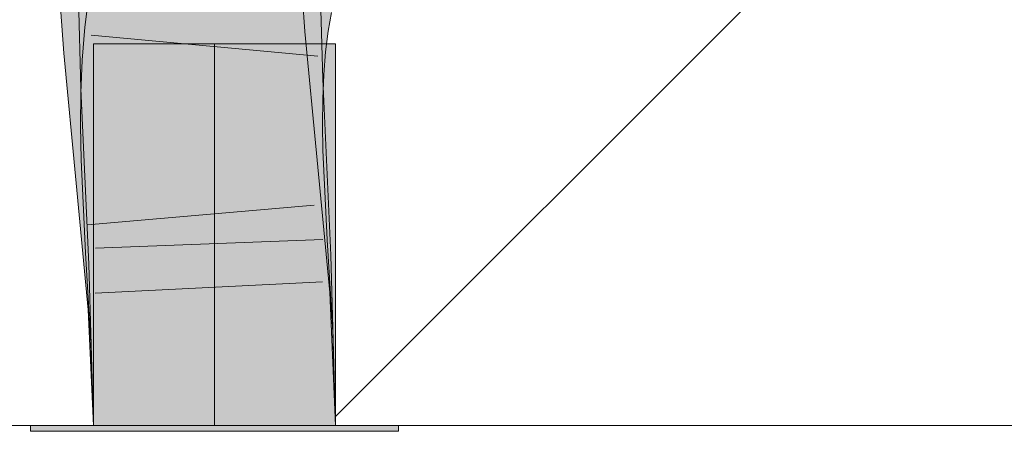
# Model space of a CAD drawing. Extents: x -720 to 300, y 62 to 1107.
# Tile 98 of 117: x 205.821 to 206.838, y 715.594 to 716.019. Entities that reach past the tile are written whole.
import ezdxf
from ezdxf.lldxf.tags import DXFTag

# ---------------------------------------------------------------- set-up
doc = ezdxf.new("R2010")
doc.units = 0
doc.layers.get('0').update_dxf_attribs({"lineweight": 35})
doc.layers.add('E_Detail_Linie_Text_Bem', color=7, linetype='Continuous', lineweight=13)
for name, color, linetype, lineweight, true_color in [('E_Detail_Wandschraffur', 7, 'Continuous', 5, 0xc0c0c0), ('E_Leerrohr 25-A06G9FMB8I', 7, 'Continuous', 9, 0xff8000), ('E_Leerrohr 25-Shading', 7, 'Continuous', 9, 0xff8000)]:
    doc.layers.add(name, color=color, linetype=linetype, lineweight=lineweight, true_color=true_color)
tags = doc.linetypes.add('fein_strichliert', pattern=[4, 1, -2, 1]).pattern_tags.tags
tags[8:9] = [DXFTag(74, 4), DXFTag(75, 0), DXFTag(340, '0'), DXFTag(46, 0.0), DXFTag(50, 0.0), DXFTag(44, 0.0), DXFTag(45, 0.0)]
tags[6:7] = [DXFTag(74, 4), DXFTag(75, 0), DXFTag(340, '0'), DXFTag(46, 0.0), DXFTag(50, 0.0), DXFTag(44, 0.0), DXFTag(45, 0.0)]
tags[4:5] = [DXFTag(74, 4), DXFTag(75, 0), DXFTag(340, '0'), DXFTag(46, 0.0), DXFTag(50, 0.0), DXFTag(44, 0.0), DXFTag(45, 0.0)]
tags = doc.linetypes.add('STRICHPUNKT2-A06G9FMC8I', pattern=[12.7, 6.35, -3.175, 0, -3.175]).pattern_tags.tags
tags[10:11] = [DXFTag(74, 4), DXFTag(75, 0), DXFTag(340, '0'), DXFTag(46, 0.0), DXFTag(50, 0.0), DXFTag(44, 0.0), DXFTag(45, 0.0)]
tags[8:9] = [DXFTag(74, 4), DXFTag(75, 0), DXFTag(340, '0'), DXFTag(46, 0.0), DXFTag(50, 0.0), DXFTag(44, 0.0), DXFTag(45, 0.0)]
tags[6:7] = [DXFTag(74, 4), DXFTag(75, 0), DXFTag(340, '0'), DXFTag(46, 0.0), DXFTag(50, 0.0), DXFTag(44, 0.0), DXFTag(45, 0.0)]
tags[4:5] = [DXFTag(74, 4), DXFTag(75, 0), DXFTag(340, '0'), DXFTag(46, 0.0), DXFTag(50, 0.0), DXFTag(44, 0.0), DXFTag(45, 0.0)]

# ---------------------------------------------------------------- blocks, each defined once
blk = doc.blocks.new('Shading-A06G9FDB8I', base_point=(181.435, 714.5839))
at = {"layer": 'E_Leerrohr 25-Shading', "color": 43, "true_color": 0xd7ab7f}
for points in [[(205.9288, 716.0395), (205.8926, 716.0451), (205.9247, 716.0073), (205.8883, 716.011)], [(206.1127, 716.0465), (206.0762, 716.0443), (206.1156, 716.0065), (206.0791, 716.0032)], [(206.0973, 715.9911), (206.0961, 716.0446), (206.0966, 715.9912), (206.0952, 716.0446)], [(206.0982, 715.9558), (206.1005, 715.9559), (206.0961, 716.0446), (206.0993, 716.0447)], [(206.0993, 716.0447), (206.1005, 715.9559), (206.1208, 716.045), (206.1249, 715.9568)], [(206.1208, 716.045), (206.1234, 715.9883), (206.1318, 716.0451), (206.1334, 715.9872)], [(205.921, 715.9488), (205.9208, 715.9548), (205.8818, 716.0419), (205.9167, 716.0424)], [(205.9174, 715.9573), (205.8818, 716.0419), (205.8841, 715.9581)], [(205.9208, 715.9548), (205.9184, 716.0424), (205.9167, 716.0424)], [(206.1092, 716.0334), (206.1074, 716.0338), (206.1044, 716.0124), (206.1035, 716.0125)], [(205.8848, 716.0325), (205.8632, 716.0312), (205.8906, 715.9861), (205.8666, 715.9839)], [(205.9031, 715.9872), (205.8997, 716.0334), (205.8906, 715.9861), (205.8848, 716.0325)], [(206.1044, 716.0124), (206.1052, 716.0123), (206.1092, 716.0334), (206.1101, 716.0333)], [(206.1052, 716.0123), (206.1058, 716.0121), (206.1101, 716.0333), (206.1106, 716.0331)], [(206.1058, 716.0121), (206.1086, 716.0117), (206.1106, 716.0331), (206.1136, 716.0325)], [(206.1136, 716.0325), (206.1086, 716.0117), (206.1403, 716.0267), (206.1343, 716.0078)], [(206.1343, 716.0078), (206.1397, 716.0069), (206.1403, 716.0267), (206.1432, 716.0261)], [(205.923, 715.9857), (205.9247, 716.0073), (205.8864, 715.9866), (205.8883, 716.011)], [(206.1156, 716.0065), (206.0791, 716.0032), (206.1284, 715.8735), (206.0919, 715.87)], [(206.1044, 716.0124), (206.1035, 716.0125), (206.1007, 715.9893), (206.1006, 715.9893)], [(206.1007, 715.9893), (206.1015, 715.9891), (206.1044, 716.0124), (206.1052, 716.0123)], [(206.1015, 715.9891), (206.1021, 715.9891), (206.1052, 716.0123), (206.1058, 716.0121)], [(206.1021, 715.9891), (206.1047, 715.9888), (206.1058, 716.0121), (206.1086, 716.0117)], [(206.1086, 716.0117), (206.1047, 715.9888), (206.1343, 716.0078), (206.1297, 715.9863)], [(206.1297, 715.9863), (206.137, 715.9855), (206.1343, 716.0078), (206.1397, 716.0069)], [(205.8906, 715.9861), (205.8666, 715.9839), (205.9126, 715.8528), (205.8795, 715.8497)], [(205.9221, 715.9749), (205.923, 715.9857), (205.8856, 715.977), (205.8864, 715.9866)], [(205.916, 715.8531), (205.9031, 715.9872), (205.9126, 715.8528), (205.8906, 715.9861)], [(206.0982, 715.9558), (206.0973, 715.9911), (206.0976, 715.9557), (206.0966, 715.9912)], [(206.1015, 715.9891), (206.1006, 715.9893), (206.0989, 715.9642), (206.0986, 715.9643)], [(206.0994, 715.9642), (206.1021, 715.9891), (206.0989, 715.9642), (206.1015, 715.9891)], [(206.0994, 715.9642), (206.1018, 715.9641), (206.1021, 715.9891), (206.1047, 715.9888)], [(206.1047, 715.9888), (206.1018, 715.9641), (206.1297, 715.9863), (206.1265, 715.9626)], [(206.1234, 715.9883), (206.1249, 715.9568), (206.1334, 715.9872), (206.1342, 715.9572)], [(206.1265, 715.9626), (206.1351, 715.9621), (206.1297, 715.9863), (206.137, 715.9855)], [(205.9221, 715.9749), (205.8856, 715.977), (205.9208, 715.9422), (205.8842, 715.9431)], [(206.0994, 715.9642), (206.0986, 715.9643), (206.0979, 715.9378), (206.0975, 715.9378)], [(206.0979, 715.9378), (206.1, 715.9377), (206.0994, 715.9642), (206.1018, 715.9641)], [(206.1018, 715.9641), (206.1, 715.9377), (206.1265, 715.9626), (206.1247, 715.9371)], [(206.1247, 715.9371), (206.1341, 715.9369), (206.1265, 715.9626), (206.1351, 715.9621)], [(205.8844, 715.9474), (205.921, 715.9488), (205.8841, 715.9581), (205.9174, 715.9573)], [(206.0982, 715.9558), (206.0976, 715.9557), (206.1065, 715.7742), (206.1059, 715.7742)], [(206.1065, 715.7742), (206.1069, 715.7742), (206.0982, 715.9558), (206.1005, 715.9559)], [(206.1005, 715.9559), (206.1069, 715.7742), (206.1249, 715.9568), (206.139, 715.7754)], [(206.139, 715.7754), (206.1425, 715.7756), (206.1249, 715.9568), (206.1342, 715.9572)], [(205.9208, 715.9422), (205.8842, 715.9431), (205.9205, 715.9095), (205.8839, 715.9094)], [(205.921, 715.9488), (205.8844, 715.9474), (205.9292, 715.7676), (205.8927, 715.7662)], [(206.1, 715.9377), (206.0975, 715.9378), (206.0992, 715.91), (206.0973, 715.91)], [(206.0992, 715.91), (206.1243, 715.9102), (206.1, 715.9377), (206.1247, 715.9371)], [(206.1243, 715.9102), (206.1339, 715.9102), (206.1247, 715.9371), (206.1341, 715.9369)], [(205.9205, 715.9095), (205.8839, 715.9094), (205.9211, 715.8755), (205.8845, 715.874)], [(206.0992, 715.91), (206.0973, 715.91), (206.0991, 715.8825), (206.0977, 715.8824)], [(206.1343, 715.8839), (206.1339, 715.9102), (206.0991, 715.8825), (206.0992, 715.91)], [(206.0991, 715.8825), (206.0977, 715.8824), (206.1026, 715.7894), (206.1021, 715.7894)], [(206.1386, 715.7914), (206.1343, 715.8839), (206.1026, 715.7894), (206.0991, 715.8825)], [(205.9211, 715.8755), (205.8845, 715.874), (205.9256, 715.7798), (205.889, 715.7779)], [(206.1284, 715.8735), (206.0919, 715.87), (206.1414, 715.7368), (206.1048, 715.7342)], [(205.9285, 715.7217), (205.9208, 715.8025), (205.8795, 715.8497), (205.9126, 715.8528)], [(205.9208, 715.8025), (205.916, 715.8531), (205.9126, 715.8528)], [(205.9285, 715.7217), (205.8795, 715.8497), (205.892, 715.7192)], [(206.1324, 715.7911), (206.1021, 715.7894), (206.1423, 715.696), (206.1079, 715.6944)], [(206.1444, 715.6961), (206.1386, 715.7914), (206.1423, 715.696), (206.1324, 715.7911)], [(205.9256, 715.7798), (205.889, 715.7779), (205.9313, 715.6862), (205.8947, 715.6845)], [(206.1065, 715.7742), (206.1059, 715.7742), (206.1107, 715.6032)], [(206.1107, 715.6032), (206.1474, 715.5996), (206.1065, 715.7742), (206.139, 715.7754)], [(206.1474, 715.5996), (206.1425, 715.7756), (206.139, 715.7754)], [(205.9292, 715.7676), (205.8927, 715.7662), (205.934, 715.5996), (205.8974, 715.5996)], [(206.1414, 715.7368), (206.1048, 715.7342), (206.1474, 715.5996), (206.1108, 715.5996)], [(205.9285, 715.7217), (205.892, 715.7192), (205.934, 715.5996), (205.8974, 715.5996)], [(206.1474, 715.5996), (206.1423, 715.696), (206.1108, 715.5996), (206.1079, 715.6944)], [(206.1474, 715.5996), (206.1444, 715.6961), (206.1423, 715.696)], [(205.9313, 715.6862), (205.8947, 715.6845), (205.934, 715.5996), (205.8974, 715.5996)], [(206.1474, 715.5996), (206.1107, 715.6032), (206.1108, 715.5996)]]:
    blk.add_solid(points, dxfattribs=at)
at = {"layer": 'E_Leerrohr 25-Shading', "color": 31, "true_color": 0xfabd7f}
for points in [[(206.0762, 716.0443), (205.9879, 716.0388), (206.0791, 716.0032), (205.9911, 715.9952)], [(206.0186, 715.9526), (206.0317, 715.9532), (206.0179, 716.0436), (206.0335, 716.0439)], [(206.0269, 716.0244), (206.1035, 716.0125), (206.0234, 716.0521), (206.1074, 716.0338)], [(206.0317, 715.9532), (206.0976, 715.9557), (206.0335, 716.0439), (206.0952, 716.0446)], [(205.9173, 716.0345), (205.8997, 716.0334), (205.9191, 715.9887), (205.9031, 715.9872)], [(205.9191, 715.9887), (205.9335, 715.99), (205.9173, 716.0345), (205.9358, 716.0356)], [(205.9225, 716.0425), (205.9184, 716.0424), (205.9208, 715.9548)], [(206.0023, 716.0281), (205.9288, 716.0395), (206.0018, 715.9994), (205.9247, 716.0073)], [(205.9885, 716.0312), (205.9358, 716.0356), (205.9906, 716.0019), (205.9346, 716.0115)], [(206.0075, 716.019), (206.01, 716.004), (206.0112, 716.0436), (206.0131, 716.0436)], [(206.01, 716.004), (206.0186, 715.9526), (206.0131, 716.0436), (206.0179, 716.0436)], [(205.9223, 716.0317), (205.9215, 715.9906), (205.9982, 716.0204), (206.0004, 715.9847)], [(206.0086, 715.9987), (206.0098, 716.027), (206.0018, 715.9994), (206.0023, 716.0281)], [(206.0086, 715.9987), (206.0119, 715.9984), (206.0098, 716.027), (206.0133, 716.0264)], [(206.0119, 715.9984), (206.0126, 715.9983), (206.0133, 716.0264), (206.0162, 716.026)], [(206.0206, 716.0253), (206.0162, 716.026), (206.0195, 715.9976), (206.0126, 715.9983)], [(206.0195, 715.9976), (206.0294, 715.9965), (206.0206, 716.0253), (206.0269, 716.0244)], [(206.0294, 715.9965), (206.1006, 715.9893), (206.0269, 716.0244), (206.1035, 716.0125)], [(206.0023, 715.952), (206.008, 715.9522), (205.9982, 716.0204), (206.0056, 716.0193)], [(206.0056, 716.0193), (206.0068, 715.9841), (206.0075, 716.019), (206.0084, 715.984)], [(206.01, 716.004), (206.0075, 716.019), (206.0084, 715.984)], [(206.0018, 715.9994), (205.9247, 716.0073), (206.002, 715.97), (205.9221, 715.9749)], [(205.9346, 716.0115), (205.9335, 715.99), (205.9906, 716.0019), (205.9911, 715.9952)], [(206.0791, 716.0032), (205.9911, 715.9952), (206.0919, 715.87), (206.004, 715.8616)], [(206.0093, 715.9523), (206.0186, 715.9526), (206.0084, 715.984), (206.01, 716.004)], [(205.9335, 715.99), (205.933, 715.983), (205.9911, 715.9952), (205.9929, 715.9762)], [(206.0081, 715.9697), (206.0086, 715.9987), (206.002, 715.97), (206.0018, 715.9994)], [(206.0081, 715.9697), (206.0094, 715.9696), (206.0086, 715.9987), (206.0099, 715.9985)], [(206.0094, 715.9696), (206.0104, 715.9695), (206.0099, 715.9985), (206.0126, 715.9983)], [(206.0195, 715.9976), (206.0126, 715.9983), (206.0189, 715.9691), (206.0104, 715.9695)], [(206.0189, 715.9691), (206.031, 715.9683), (206.0195, 715.9976), (206.0294, 715.9965)], [(206.031, 715.9683), (206.0986, 715.9643), (206.0294, 715.9965), (206.1006, 715.9893)], [(205.9191, 715.9887), (205.9031, 715.9872), (205.9239, 715.8539), (205.916, 715.8531)], [(205.9191, 715.9887), (205.9218, 715.9126), (205.9335, 715.99), (205.9282, 715.9128)], [(205.9215, 715.9906), (205.9208, 715.9548), (206.0004, 715.9847), (206.0023, 715.952)], [(205.9929, 715.9762), (205.933, 715.983), (205.9978, 715.926), (205.9293, 715.9288)], [(206.0068, 715.9841), (206.008, 715.9522), (206.0084, 715.984), (206.0093, 715.9523)], [(206.002, 715.97), (205.9221, 715.9749), (206.0029, 715.9402), (205.9208, 715.9422)], [(206.0082, 715.94), (206.0081, 715.9697), (206.0029, 715.9402), (206.002, 715.97)], [(206.0092, 715.94), (206.0104, 715.9695), (206.0082, 715.94), (206.0081, 715.9697)], [(206.0189, 715.9691), (206.0104, 715.9695), (206.0185, 715.9398), (206.0092, 715.94)], [(206.0185, 715.9398), (206.0318, 715.9395), (206.0189, 715.9691), (206.031, 715.9683)], [(206.0318, 715.9395), (206.0975, 715.9378), (206.031, 715.9683), (206.0986, 715.9643)], [(206.0023, 715.952), (205.9208, 715.9548), (205.921, 715.9488)], [(206.0162, 715.7708), (206.008, 715.9522), (206.0151, 715.7708), (206.0023, 715.952)], [(206.0176, 715.7709), (206.0093, 715.9523), (206.0162, 715.7708), (206.008, 715.9522)], [(206.0186, 715.9526), (206.0093, 715.9523), (206.021, 715.771), (206.0176, 715.7709)], [(206.021, 715.771), (206.0259, 715.7712), (206.0186, 715.9526), (206.0317, 715.9532)], [(206.0259, 715.7712), (206.1059, 715.7742), (206.0317, 715.9532), (206.0976, 715.9557)], [(206.0029, 715.9402), (205.9208, 715.9422), (206.0042, 715.9097), (205.9205, 715.9095)], [(205.9247, 715.949), (205.921, 715.9488), (205.9292, 715.7676)], [(206.0151, 715.7708), (206.0023, 715.952), (205.9292, 715.7676), (205.9247, 715.949)], [(206.0089, 715.9098), (206.0092, 715.94), (206.0042, 715.9097), (206.0029, 715.9402)], [(206.0975, 715.9378), (206.0092, 715.94), (206.0973, 715.91), (206.0089, 715.9098)], [(205.9293, 715.9288), (205.9243, 715.8539), (205.9978, 715.926), (206.004, 715.8616)], [(205.9218, 715.9126), (205.9239, 715.8539), (205.9282, 715.9128), (205.9243, 715.8539)], [(206.0042, 715.9097), (205.9205, 715.9095), (206.0059, 715.8788), (205.9211, 715.8755)], [(206.0094, 715.879), (206.0089, 715.9098), (206.0059, 715.8788), (206.0042, 715.9097)], [(206.0973, 715.91), (206.0089, 715.9098), (206.0977, 715.8824), (206.0094, 715.879)], [(206.0977, 715.8824), (206.0094, 715.879), (206.1021, 715.7894), (206.0138, 715.7847)], [(206.0059, 715.8788), (205.9211, 715.8755), (206.0126, 715.7846), (205.9256, 715.7798)], [(206.0138, 715.7847), (206.0094, 715.879), (206.0126, 715.7846), (206.0059, 715.8788)], [(206.0167, 715.728), (206.004, 715.8616), (205.9285, 715.7217), (205.9239, 715.8539)], [(206.0919, 715.87), (206.004, 715.8616), (206.1048, 715.7342), (206.0167, 715.728)], [(205.924, 715.85), (205.9239, 715.8539), (205.9208, 715.8025), (205.916, 715.8531)], [(205.9285, 715.7217), (205.924, 715.85), (205.9208, 715.8025)], [(206.0138, 715.7847), (205.9256, 715.7798), (206.0196, 715.6903), (205.9313, 715.6862)], [(206.1021, 715.7894), (206.0138, 715.7847), (206.1079, 715.6944), (206.0196, 715.6903)], [(206.0224, 715.5996), (206.0162, 715.7708), (205.934, 715.5996), (205.9292, 715.7676)], [(206.0224, 715.5996), (206.0176, 715.7709), (206.0162, 715.7708)], [(206.021, 715.771), (206.0176, 715.7709), (206.0224, 715.5996)], [(206.0224, 715.5996), (206.0259, 715.7712), (206.021, 715.771)], [(206.0224, 715.5996), (206.1108, 715.5996), (206.0259, 715.7712), (206.1059, 715.7742)], [(206.1048, 715.7342), (206.0167, 715.728), (206.1108, 715.5996), (206.0224, 715.5996)], [(206.0167, 715.728), (205.9285, 715.7217), (206.0224, 715.5996), (205.934, 715.5996)], [(206.0196, 715.6903), (205.9313, 715.6862), (206.0224, 715.5996), (205.934, 715.5996)], [(206.1079, 715.6944), (206.0196, 715.6903), (206.1108, 715.5996), (206.0224, 715.5996)]]:
    blk.add_solid(points, dxfattribs=at)
at = {"layer": 'E_Leerrohr 25-Shading', "color": 31, "true_color": 0xecb67f}
for points in [[(205.8974, 715.5996), (206.0134, 715.9937), (205.8974, 715.9937)], [(205.8974, 715.5996), (206.0224, 715.5996), (206.0134, 715.9937), (206.0207, 715.7283)], [(205.8974, 715.5996), (206.0134, 715.9937), (205.8974, 715.9937)], [(205.8974, 715.5996), (206.0224, 715.5996), (206.0134, 715.9937), (206.0207, 715.7283)], [(205.8974, 715.5996), (206.0134, 715.9937), (205.8974, 715.9937)], [(205.8974, 715.5996), (206.0224, 715.5996), (206.0134, 715.9937), (206.0207, 715.7283)], [(206.0207, 715.7283), (206.0173, 715.9937), (206.0134, 715.9937)], [(206.0207, 715.7283), (206.0173, 715.9937), (206.0134, 715.9937)], [(206.0207, 715.7283), (206.0173, 715.9937), (206.0134, 715.9937)], [(206.0224, 715.5996), (206.0224, 715.9937), (206.0173, 715.9937)], [(206.0224, 715.5996), (206.0224, 715.9937), (206.0173, 715.9937)], [(206.0224, 715.5996), (206.0224, 715.9937), (206.0173, 715.9937)], [(206.0224, 715.5996), (206.0442, 715.9937), (206.0265, 715.7288)], [(206.0442, 715.9937), (206.0224, 715.5996), (206.1474, 715.6002), (206.1474, 715.5996)], [(206.0224, 715.5996), (206.0442, 715.9937), (206.0265, 715.7288)], [(206.0442, 715.9937), (206.0224, 715.5996), (206.1474, 715.6002), (206.1474, 715.5996)], [(206.0224, 715.5996), (206.0442, 715.9937), (206.0265, 715.7288)], [(206.0442, 715.9937), (206.0224, 715.5996), (206.1474, 715.6002), (206.1474, 715.5996)], [(206.0349, 715.9937), (206.0224, 715.9937), (206.0224, 715.5996)], [(206.0349, 715.9937), (206.0224, 715.9937), (206.0224, 715.5996)], [(206.0349, 715.9937), (206.0224, 715.9937), (206.0224, 715.5996)], [(206.0442, 715.9937), (206.0349, 715.9937), (206.0265, 715.7288)], [(206.0442, 715.9937), (206.0349, 715.9937), (206.0265, 715.7288)], [(206.0442, 715.9937), (206.0349, 715.9937), (206.0265, 715.7288)], [(206.0953, 715.9937), (206.0442, 715.9937), (206.1371, 715.7366), (206.1474, 715.6002)], [(206.0953, 715.9937), (206.0442, 715.9937), (206.1371, 715.7366), (206.1474, 715.6002)], [(206.0953, 715.9937), (206.0442, 715.9937), (206.1371, 715.7366), (206.1474, 715.6002)], [(206.1176, 715.9937), (206.0953, 715.9937), (206.1371, 715.7366)], [(206.1176, 715.9937), (206.0953, 715.9937), (206.1371, 715.7366)], [(206.1176, 715.9937), (206.0953, 715.9937), (206.1371, 715.7366)], [(206.1474, 715.6002), (206.1474, 715.9937), (206.1176, 715.9937)], [(206.1474, 715.6002), (206.1474, 715.9937), (206.1176, 715.9937)], [(206.1474, 715.6002), (206.1474, 715.9937), (206.1176, 715.9937)], [(205.9435, 715.5996), (205.8324, 715.5996), (205.9439, 715.5936), (205.8324, 715.5936)], [(205.9435, 715.5996), (205.8324, 715.5996), (205.9439, 715.5936), (205.8324, 715.5936)], [(205.9435, 715.5996), (205.8324, 715.5996), (205.9439, 715.5936), (205.8324, 715.5936)], [(205.9765, 715.5936), (205.9765, 715.5996), (205.9439, 715.5936), (205.9435, 715.5996)], [(205.9765, 715.5936), (205.9765, 715.5996), (205.9439, 715.5936), (205.9435, 715.5996)], [(205.9765, 715.5936), (205.9765, 715.5996), (205.9439, 715.5936), (205.9435, 715.5996)], [(206.0224, 715.5936), (206.0224, 715.5996), (205.9765, 715.5936), (205.9765, 715.5996)], [(206.0224, 715.5936), (206.0224, 715.5996), (205.9765, 715.5936), (205.9765, 715.5996)], [(206.0224, 715.5936), (206.0224, 715.5996), (205.9765, 715.5936), (205.9765, 715.5996)], [(206.0549, 715.5996), (206.0224, 715.5996), (206.0549, 715.5936), (206.0224, 715.5936)], [(206.0549, 715.5996), (206.0224, 715.5996), (206.0549, 715.5936), (206.0224, 715.5936)], [(206.0549, 715.5996), (206.0224, 715.5996), (206.0549, 715.5936), (206.0224, 715.5936)], [(206.1331, 715.5936), (206.1333, 715.5996), (206.0549, 715.5936), (206.0549, 715.5996)], [(206.1331, 715.5936), (206.1333, 715.5996), (206.0549, 715.5936), (206.0549, 715.5996)], [(206.1331, 715.5936), (206.1333, 715.5996), (206.0549, 715.5936), (206.0549, 715.5996)], [(206.2124, 715.5936), (206.2124, 715.5996), (206.1331, 715.5936), (206.1333, 715.5996)], [(206.2124, 715.5936), (206.2124, 715.5996), (206.1331, 715.5936), (206.1333, 715.5996)], [(206.2124, 715.5936), (206.2124, 715.5996), (206.1331, 715.5936), (206.1333, 715.5996)]]:
    blk.add_solid(points, dxfattribs=at)
blk = doc.blocks.new('Referenz-A06G9FMD8I')
at = {"layer": 'E_Detail_Linie_Text_Bem', "linetype": 'Continuous', "ltscale": 0.13}
blk.add_line((211.3704, 715.5996), (199.5704, 715.5996), dxfattribs=at)
at = {"layer": 'E_Detail_Wandschraffur', "linetype": 'fein_strichliert', "ltscale": 0.13}
blk.add_line((206.1471, 715.6085), (206.7062, 716.1675), dxfattribs=at)
at = {"layer": 'E_Leerrohr 25-A06G9FMB8I', "linetype": 'Continuous', "ltscale": 0.13}
for p, q in [((205.8926, 716.0451), (205.8883, 716.011)), ((206.1127, 716.0465), (206.1156, 716.0065)), ((206.1318, 716.0451), (206.1342, 715.9572)), ((205.8818, 716.0419), (205.8844, 715.9474)), ((205.8632, 716.0312), (205.8666, 715.984)), ((206.1432, 716.0261), (206.1397, 716.0069)), ((205.8883, 716.011), (205.8856, 715.977)), ((206.1156, 716.0065), (206.1284, 715.8735)), ((206.1397, 716.0069), (206.137, 715.9855)), ((205.8951, 716.0027), (206.1291, 715.9809)), ((205.8974, 715.9936), (205.8974, 715.5996)), ((205.9706, 715.9936), (205.8974, 715.9936)), ((205.8974, 715.9936), (205.8974, 715.5996)), ((205.9706, 715.9936), (205.8974, 715.9936)), ((205.8974, 715.9936), (205.8974, 715.5996)), ((205.9706, 715.9936), (205.8974, 715.9936)), ((206.0742, 715.9936), (205.9706, 715.9936)), ((206.0742, 715.9936), (205.9706, 715.9936)), ((206.0742, 715.9936), (205.9706, 715.9936)), ((206.1474, 715.9936), (206.0742, 715.9936)), ((206.1474, 715.9936), (206.0742, 715.9936)), ((206.1474, 715.9936), (206.0742, 715.9936)), ((206.1474, 715.5996), (206.1474, 715.9936)), ((206.1474, 715.5996), (206.1474, 715.9936)), ((206.1474, 715.5996), (206.1474, 715.9936)), ((205.8666, 715.984), (205.8795, 715.8497)), ((206.137, 715.9855), (206.1352, 715.9621)), ((205.8856, 715.977), (205.8842, 715.9431)), ((206.1352, 715.9621), (206.1341, 715.9369)), ((206.1342, 715.9572), (206.1425, 715.7755)), ((205.8842, 715.9431), (205.8839, 715.9094)), ((205.8844, 715.9474), (205.8927, 715.7662)), ((206.1341, 715.9369), (206.1339, 715.9102)), ((205.8839, 715.9094), (205.8845, 715.874)), ((206.1339, 715.9102), (206.1343, 715.8839)), ((206.1343, 715.8839), (206.1386, 715.7914)), ((205.8845, 715.874), (205.889, 715.7779)), ((206.1284, 715.8735), (206.1414, 715.7368)), ((205.8795, 715.8497), (205.892, 715.7192)), ((205.8912, 715.8067), (206.1253, 715.8272)), ((205.8994, 715.7829), (206.1342, 715.7917)), ((206.1386, 715.7914), (206.1444, 715.6961)), ((205.889, 715.7779), (205.8947, 715.6845)), ((206.1425, 715.7755), (206.1474, 715.5996)), ((205.8927, 715.7662), (205.8974, 715.5996)), ((205.8991, 715.7361), (206.1338, 715.748)), ((206.1414, 715.7368), (206.1474, 715.5996)), ((205.892, 715.7192), (205.8974, 715.5996)), ((206.1444, 715.6961), (206.1474, 715.5996)), ((205.8947, 715.6845), (205.8974, 715.5996)), ((205.8324, 715.5996), (205.8324, 715.5936)), ((205.9437, 715.5996), (205.8324, 715.5996)), ((205.8324, 715.5996), (205.8324, 715.5936)), ((205.9437, 715.5996), (205.8324, 715.5996)), ((205.8324, 715.5996), (205.8324, 715.5936)), ((205.9437, 715.5996), (205.8324, 715.5996)), ((205.9706, 715.5996), (205.8974, 715.5996)), ((205.8974, 715.5996), (206.1474, 715.5996)), ((205.9706, 715.5996), (205.8974, 715.5996)), ((205.8974, 715.5996), (206.1474, 715.5996)), ((205.9706, 715.5996), (205.8974, 715.5996)), ((205.8974, 715.5996), (206.1474, 715.5996)), ((206.1011, 715.5996), (205.9437, 715.5996)), ((206.1011, 715.5996), (205.9437, 715.5996)), ((206.1011, 715.5996), (205.9437, 715.5996)), ((206.0742, 715.5996), (205.9706, 715.5996)), ((206.0742, 715.5996), (205.9706, 715.5996)), ((206.0742, 715.5996), (205.9706, 715.5996)), ((206.1474, 715.5996), (206.0742, 715.5996)), ((206.1474, 715.5996), (206.0742, 715.5996)), ((206.1474, 715.5996), (206.0742, 715.5996)), ((206.2124, 715.5996), (206.1011, 715.5996)), ((206.2124, 715.5996), (206.1011, 715.5996)), ((206.2124, 715.5996), (206.1011, 715.5996)), ((206.2124, 715.5936), (206.2124, 715.5996)), ((206.2124, 715.5936), (206.2124, 715.5996)), ((206.2124, 715.5936), (206.2124, 715.5996)), ((205.9437, 715.5936), (205.8324, 715.5936)), ((205.9437, 715.5936), (205.8324, 715.5936)), ((205.9437, 715.5936), (205.8324, 715.5936)), ((206.1011, 715.5936), (205.9437, 715.5936)), ((206.1011, 715.5936), (205.9437, 715.5936)), ((206.1011, 715.5936), (205.9437, 715.5936)), ((206.2124, 715.5936), (206.1011, 715.5936)), ((206.2124, 715.5936), (206.1011, 715.5936)), ((206.2124, 715.5936), (206.1011, 715.5936))]:
    blk.add_line(p, q, dxfattribs=at)
at = {"layer": 'E_Leerrohr 25-A06G9FMB8I', "linetype": 'STRICHPUNKT2-A06G9FMC8I', "lineweight": 5, "ltscale": 0.13}
blk.add_line((206.0224, 715.5996), (206.0224, 715.9936), dxfattribs=at)
blk.add_line((206.0224, 715.5996), (206.0224, 715.9936), dxfattribs=at)
blk.add_line((206.0224, 715.5996), (206.0224, 715.9936), dxfattribs=at)

msp = doc.modelspace()

# ---------------------------------------------------------------- block references
at = {"color": 8, "lineweight": 25, "ltscale": 0.25, "true_color": 0x808080}
msp.add_blockref('Referenz-A06G9FMD8I', (0, 0), dxfattribs=at)
msp.add_blockref('Shading-A06G9FDB8I', (181.435, 714.5839))

doc.saveas('drawing.dxf')
